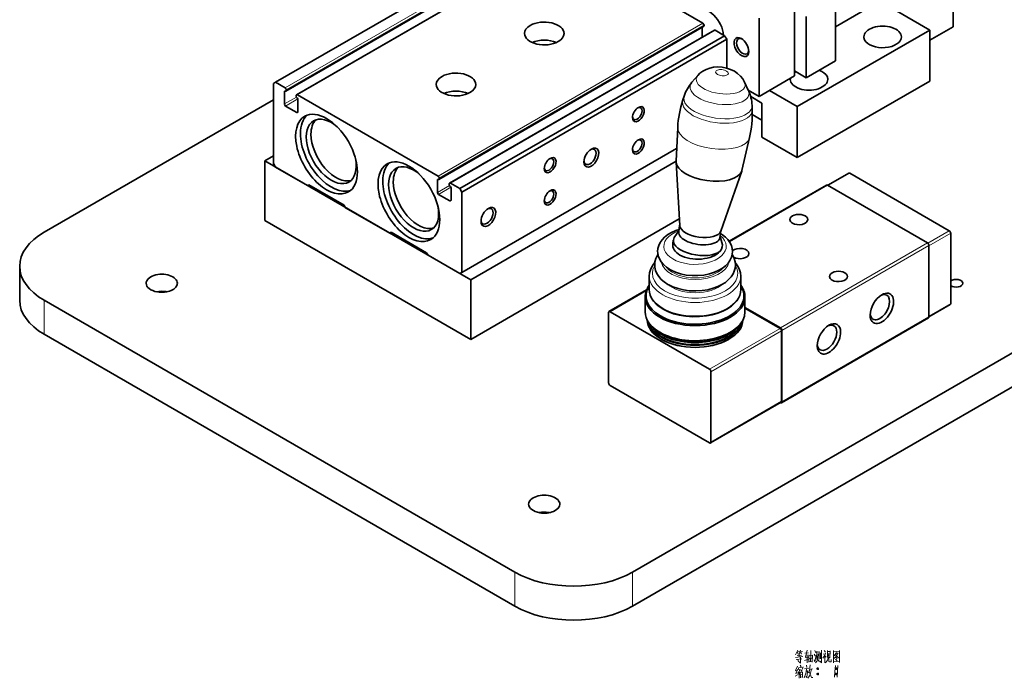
# Model space of a CAD drawing. Extents: x -161 to 1343, y -181 to 611.
# Tile 5 of 8: x 489 to 725, y 371 to 529. Entities that reach past the tile are written whole.
import ezdxf

# ---------------------------------------------------------------- set-up
doc = ezdxf.new("R2010")
doc.units = 0

msp = doc.modelspace()

# ---------------------------------------------------------------- linework, layer by layer
at = {"color": 7, "lineweight": 35}
for p, q in [((550.07, 514.16), (613.71, 550.9)), ((616.18, 548.76), (552.54, 512.02)), ((618.75, 547.9), (555.11, 511.16)), ((652.74, 528.37), (618.95, 547.88)), ((652.94, 527.53), (589.31, 490.79)), ((655.51, 526.67), (591.88, 489.93)), ((594.34, 488.6), (657.98, 525.35)), ((675.44, 508.32), (707.26, 526.69)), ((594.83, 487.75), (658.47, 524.49)), ((855.05, 514.86), (635.84, 388.3)), ((675.44, 496.08), (707.26, 514.45)), ((589.11, 491.63), (555.31, 511.14)), ((494.42, 478.11), (549.58, 509.96)), ((830.46, 508.82), (635.84, 396.46)), ((594.83, 468.48), (646.45, 498.28)), ((596.95, 466.68), (547.46, 495.26)), ((646.3, 495.17), (596.95, 466.68)), ((711.96, 478.5), (688.06, 492.3)), ((682.44, 489.47), (659.07, 475.97)), ((706.73, 475.56), (682.69, 489.44)), ((596.95, 452.39), (547.46, 480.97)), ((647.08, 481.34), (596.95, 452.39)), ((494.42, 461.78), (607.56, 396.46)), ((654.34, 445.23), (630.44, 459.03)), ((706.98, 457.57), (671.63, 437.16)), ((494.42, 453.62), (607.56, 388.3)), ((630.44, 441.31), (654.34, 427.51))]:
    msp.add_line(p, q, dxfattribs=at)
at = {"color": 7, "lineweight": 13}
for p, q in [((552.34, 512.85), (615.98, 549.6)), ((552.62, 512.36), (616.26, 549.11)), ((552.62, 512.2), (616.26, 548.94)), ((555.31, 511.14), (618.95, 547.88)), ((589.11, 491.63), (652.74, 528.37)), ((589.39, 491.14), (653.03, 527.88)), ((589.39, 490.97), (653.03, 527.71)), ((592.07, 489.91), (655.71, 526.65)), ((659.15, 475.85), (682.69, 489.44)), ((671.38, 455.15), (706.73, 475.56)), ((671.73, 454.54), (707.09, 474.95)), ((671.73, 437.39), (707.09, 457.8))]:
    msp.add_line(p, q, dxfattribs=at)
at = {"color": 7, "lineweight": 35, "ltscale": 0.204123}
msp.add_line((712.92, 535.68), (712.92, 527.51), dxfattribs=at)
at = {"color": 7, "lineweight": 35, "ltscale": 0.469485}
for p, q in [((674.74, 515.67), (674.74, 534.45)), ((666.25, 510.77), (666.25, 529.55))]:
    msp.add_line(p, q, dxfattribs=at)
at = {"color": 7, "lineweight": 35, "ltscale": 0.367424}
for p, q in [((684.64, 519.35), (684.64, 534.04)), ((684.64, 519.35), (684.64, 534.04)), ((677.56, 529.96), (677.56, 515.26)), ((677.56, 529.96), (677.56, 515.26))]:
    msp.add_line(p, q, dxfattribs=at)
at = {"color": 7, "lineweight": 35, "ltscale": 0.306187}
msp.add_line((684.64, 527.51), (695.24, 533.63), dxfattribs=at)
at = {"color": 7, "lineweight": 35, "ltscale": 0.347011}
msp.add_line((695.24, 533.63), (707.26, 526.69), dxfattribs=at)
at = {"color": 7, "lineweight": 35, "ltscale": 0.004083}
for p, q in [((653.03, 527.71), (653.03, 527.88)), ((555.02, 510.98), (555.02, 510.81))]:
    msp.add_line(p, q, dxfattribs=at)
at = {"color": 7, "lineweight": 35, "ltscale": 0.058556}
msp.add_line((652.6, 524.99), (652.6, 527.33), dxfattribs=at)
at = {"color": 7, "lineweight": 35, "ltscale": 0.06532}
for p, q in [((657.98, 525.35), (655.71, 526.65)), ((594.34, 488.6), (592.07, 489.91))]:
    msp.add_line(p, q, dxfattribs=at)
at = {"color": 7, "lineweight": 35, "ltscale": 0.024748}
msp.add_line((658.47, 524.49), (657.98, 525.35), dxfattribs=at)
at = {"color": 7, "lineweight": 35, "ltscale": 0.1633}
msp.add_line((712.92, 527.51), (707.26, 524.24), dxfattribs=at)
at = {"color": 7, "lineweight": 35, "ltscale": 0.306186}
for p, q in [((707.26, 526.69), (707.26, 514.45)), ((675.44, 508.32), (675.44, 496.08))]:
    msp.add_line(p, q, dxfattribs=at)
at = {"color": 7, "lineweight": 35, "ltscale": 0.173199}
msp.add_line((658.47, 517.56), (658.47, 524.49), dxfattribs=at)
at = {"color": 7, "lineweight": 35, "ltscale": 0.204124}
for p, q in [((684.64, 519.35), (677.56, 515.26)), ((684.64, 519.35), (677.56, 515.26)), ((666.96, 500.97), (666.96, 509.14)), ((488.57, 461.78), (488.57, 469.95))]:
    msp.add_line(p, q, dxfattribs=at)
at = {"color": 7, "lineweight": 35, "ltscale": 0.08165}
msp.add_line((674.74, 516.9), (677.56, 515.26), dxfattribs=at)
msp.add_line((674.74, 516.9), (677.56, 515.26), dxfattribs=at)
at = {"color": 7, "lineweight": 35, "ltscale": 0.014289}
for p, q in [((550.07, 514.16), (549.58, 513.88)), ((594.34, 468.19), (594.83, 468.48))]:
    msp.add_line(p, q, dxfattribs=at)
at = {"color": 7, "lineweight": 35, "ltscale": 0.481734}
msp.add_line((549.58, 513.88), (549.58, 494.61), dxfattribs=at)
at = {"color": 7, "lineweight": 35, "ltscale": 0.065319}
msp.add_line((552.34, 512.85), (550.07, 514.16), dxfattribs=at)
at = {"color": 7, "lineweight": 35, "ltscale": 0.0537}
msp.add_line((651.54, 515.78), (650.13, 514.16), dxfattribs=at)
at = {"color": 7, "lineweight": 35, "ltscale": 0.053699}
msp.add_line((662.76, 514.21), (663.67, 512.26), dxfattribs=at)
at = {"color": 7, "lineweight": 35, "ltscale": 0.244949}
for p, q in [((666.25, 510.77), (674.74, 515.67)), ((675.44, 496.08), (666.96, 500.97)), ((577.86, 478.11), (586.35, 473.21))]:
    msp.add_line(p, q, dxfattribs=at)
at = {"color": 7, "lineweight": 13, "ltscale": 0.004082}
msp.add_line((552.19, 511.96), (552.34, 512.04), dxfattribs=at)
at = {"color": 7, "lineweight": 35, "ltscale": 0.075526}
for p, q in [((552.19, 508.94), (552.19, 511.96)), ((555.45, 510.08), (555.45, 507.06)), ((588.96, 487.71), (588.96, 490.73)), ((592.22, 488.85), (592.22, 485.83))]:
    msp.add_line(p, q, dxfattribs=at)
at = {"color": 7, "lineweight": 35, "ltscale": 0.004082}
for p, q in [((552.62, 512.2), (552.62, 512.36)), ((589.39, 490.97), (589.39, 491.14)), ((591.79, 489.75), (591.79, 489.58))]:
    msp.add_line(p, q, dxfattribs=at)
at = {"color": 7, "lineweight": 35, "ltscale": 0.074349}
msp.add_line((663.67, 512.26), (666.25, 510.77), dxfattribs=at)
at = {"color": 7, "lineweight": 35, "ltscale": 0.193918}
msp.add_line((668.73, 512.2), (675.44, 508.32), dxfattribs=at)
at = {"color": 7, "lineweight": 13, "ltscale": 0.083112}
msp.add_line((552.19, 508.94), (555.07, 510.6), dxfattribs=at)
at = {"color": 7, "lineweight": 13, "ltscale": 0.085371}
msp.add_line((552.48, 508.45), (555.43, 510.15), dxfattribs=at)
at = {"color": 7, "lineweight": 35, "ltscale": 0.02498}
msp.add_line((648.24, 510.85), (647.93, 509.9), dxfattribs=at)
at = {"color": 7, "lineweight": 35, "ltscale": 0.078357}
msp.add_line((666.96, 509.14), (664.24, 510.71), dxfattribs=at)
at = {"color": 7, "lineweight": 35, "ltscale": 0.077568}
msp.add_line((555.16, 506.89), (552.48, 508.45), dxfattribs=at)
at = {"color": 7, "lineweight": 13, "ltscale": 0.008165}
msp.add_line((555.16, 506.89), (555.45, 507.06), dxfattribs=at)
at = {"color": 7, "lineweight": 35, "ltscale": 0.024982}
msp.add_line((664.57, 508.56), (664.61, 507.56), dxfattribs=at)
at = {"color": 7, "lineweight": 35, "ltscale": 0.067325}
msp.add_line((666.96, 505.06), (664.63, 506.4), dxfattribs=at)
at = {"color": 7, "lineweight": 35, "ltscale": 0.203072}
for p, q in [((646.3, 495.19), (646.71, 503.3)), ((662.13, 492.96), (663.97, 500.88))]:
    msp.add_line(p, q, dxfattribs=at)
at = {"color": 7, "lineweight": 35, "ltscale": 0.061237}
msp.add_line((547.46, 495.26), (549.58, 496.48), dxfattribs=at)
at = {"color": 7, "lineweight": 35, "ltscale": 0.357217}
for p, q in [((547.46, 480.97), (547.46, 495.26)), ((596.95, 452.39), (596.95, 466.68))]:
    msp.add_line(p, q, dxfattribs=at)
at = {"color": 7, "lineweight": 35, "ltscale": 0.024749}
msp.add_line((549.58, 494.61), (550.07, 493.75), dxfattribs=at)
at = {"color": 7, "lineweight": 35, "ltscale": 0.381829}
msp.add_line((647.18, 479.74), (646.3, 494.99), dxfattribs=at)
at = {"color": 7, "lineweight": 35, "ltscale": 0.220453}
for p, q in [((550.07, 493.75), (557.71, 489.34)), ((586.7, 472.6), (594.34, 468.19))]:
    msp.add_line(p, q, dxfattribs=at)
at = {"color": 7, "lineweight": 35, "ltscale": 0.381827}
msp.add_line((657.04, 478.36), (662.08, 492.78), dxfattribs=at)
at = {"color": 7, "lineweight": 35, "ltscale": 0.146021}
msp.add_line((682.76, 489.4), (687.81, 492.32), dxfattribs=at)
at = {"color": 7, "lineweight": 13, "ltscale": 0.14901}
msp.add_line((688.06, 492.3), (682.9, 489.32), dxfattribs=at)
at = {"color": 7, "lineweight": 13, "ltscale": 0.004081}
msp.add_line((588.96, 490.73), (589.11, 490.81), dxfattribs=at)
at = {"color": 7, "lineweight": 35, "ltscale": 0.010205}
msp.add_line((557.71, 489.34), (558.06, 489.54), dxfattribs=at)
at = {"color": 7, "lineweight": 35, "ltscale": 0.244951}
msp.add_line((558.06, 489.54), (566.55, 484.64), dxfattribs=at)
at = {"color": 7, "lineweight": 13, "ltscale": 0.083111}
msp.add_line((588.96, 487.71), (591.84, 489.37), dxfattribs=at)
at = {"color": 7, "lineweight": 13, "ltscale": 0.085369}
msp.add_line((589.25, 487.22), (592.2, 488.92), dxfattribs=at)
at = {"color": 7, "lineweight": 35, "ltscale": 0.02475}
msp.add_line((594.83, 487.75), (594.34, 488.6), dxfattribs=at)
at = {"color": 7, "lineweight": 35, "ltscale": 0.481732}
msp.add_line((594.83, 468.48), (594.83, 487.75), dxfattribs=at)
at = {"color": 7, "lineweight": 35, "ltscale": 0.077567}
msp.add_line((591.93, 485.67), (589.25, 487.22), dxfattribs=at)
at = {"color": 7, "lineweight": 13, "ltscale": 0.008164}
msp.add_line((591.93, 485.67), (592.22, 485.83), dxfattribs=at)
at = {"color": 7, "lineweight": 35, "ltscale": 0.017677}
msp.add_line((566.55, 484.64), (566.9, 484.03), dxfattribs=at)
at = {"color": 7, "lineweight": 35, "ltscale": 0.306185}
msp.add_line((566.9, 484.03), (577.51, 477.91), dxfattribs=at)
at = {"color": 7, "lineweight": 35, "ltscale": 0.010206}
msp.add_line((577.51, 477.91), (577.86, 478.11), dxfattribs=at)
at = {"color": 7, "lineweight": 35, "ltscale": 0.048922}
msp.add_line((646.98, 478.47), (645.89, 476.85), dxfattribs=at)
at = {"color": 7, "lineweight": 35, "ltscale": 0.041448}
msp.add_line((646.94, 478.21), (647.17, 479.86), dxfattribs=at)
at = {"color": 7, "lineweight": 35, "ltscale": 0.041452}
msp.add_line((656.84, 476.82), (657.07, 478.47), dxfattribs=at)
at = {"color": 7, "lineweight": 13, "ltscale": 0.149183}
msp.add_line((711.96, 478.5), (706.8, 475.52), dxfattribs=at)
at = {"color": 7, "lineweight": 35, "ltscale": 0.022276}
msp.add_line((645.53, 475.37), (645.65, 476.25), dxfattribs=at)
at = {"color": 7, "lineweight": 35, "ltscale": 0.037163}
msp.add_line((656.88, 477.08), (657.33, 475.67), dxfattribs=at)
at = {"color": 7, "lineweight": 13, "ltscale": 0.151052}
for p, q in [((712.32, 477.89), (707.09, 474.87)), ((712.32, 460.99), (707.09, 457.97))]:
    msp.add_line(p, q, dxfattribs=at)
at = {"color": 7, "lineweight": 35, "ltscale": 0.422536}
msp.add_line((712.32, 460.99), (712.32, 477.89), dxfattribs=at)
at = {"color": 7, "lineweight": 35, "ltscale": 0.428661}
for p, q in [((707.09, 457.8), (707.09, 474.95)), ((671.73, 437.39), (671.73, 454.54))]:
    msp.add_line(p, q, dxfattribs=at)
at = {"color": 7, "lineweight": 35, "ltscale": 0.017678}
msp.add_line((586.35, 473.21), (586.7, 472.6), dxfattribs=at)
at = {"color": 7, "lineweight": 35, "ltscale": 0.080629}
for p, q in [((639.87, 467.6), (639.87, 464.38)), ((661.87, 467.6), (661.87, 464.38))]:
    msp.add_line(p, q, dxfattribs=at)
at = {"color": 7, "lineweight": 35, "ltscale": 0.260608}
msp.add_line((639.21, 464.26), (630.19, 459.05), dxfattribs=at)
at = {"color": 7, "lineweight": 13, "ltscale": 0.250907}
msp.add_line((630.44, 459.03), (639.13, 464.05), dxfattribs=at)
at = {"color": 7, "lineweight": 13, "ltscale": 0.204124}
for p, q in [((494.42, 453.62), (494.42, 461.78)), ((607.56, 388.3), (607.56, 396.46)), ((635.84, 388.3), (635.84, 396.46))]:
    msp.add_line(p, q, dxfattribs=at)
at = {"color": 7, "lineweight": 35, "ltscale": 0.090836}
for p, q in [((638.87, 462.62), (638.87, 458.99)), ((662.87, 462.62), (662.87, 458.99))]:
    msp.add_line(p, q, dxfattribs=at)
at = {"color": 7, "lineweight": 35, "ltscale": 0.24555}
msp.add_line((671.38, 455.15), (662.87, 460.06), dxfattribs=at)
at = {"color": 7, "lineweight": 35, "ltscale": 0.243508}
msp.add_line((671.31, 455.03), (662.87, 459.9), dxfattribs=at)
at = {"color": 7, "lineweight": 35, "ltscale": 0.148064}
msp.add_line((707.09, 457.8), (712.21, 460.76), dxfattribs=at)
at = {"color": 7, "lineweight": 35, "ltscale": 0.422537}
for p, q in [((630.08, 458.82), (630.08, 441.92)), ((671.66, 437.51), (671.66, 454.41)), ((654.69, 427.71), (654.69, 444.62))]:
    msp.add_line(p, q, dxfattribs=at)
at = {"color": 7, "lineweight": 13, "ltscale": 0.489897}
msp.add_line((654.34, 445.23), (671.31, 455.03), dxfattribs=at)
at = {"color": 7, "lineweight": 13, "ltscale": 0.489899}
for p, q in [((654.69, 444.62), (671.66, 454.41)), ((654.69, 427.71), (671.66, 437.51))]:
    msp.add_line(p, q, dxfattribs=at)
at = {"color": 7, "lineweight": 35, "ltscale": 0.002041}
for p, q in [((642.81, 453.68), (642.74, 453.72)), ((642.81, 453.03), (642.74, 453.07)), ((642.81, 452.37), (642.74, 452.41)), ((658.93, 453.68), (659, 453.72)), ((658.93, 453.03), (659, 453.07)), ((658.93, 452.37), (659, 452.41))]:
    msp.add_line(p, q, dxfattribs=at)
at = {"color": 7, "lineweight": 35, "ltscale": 0.489897}
msp.add_line((671.56, 437.28), (654.59, 427.49), dxfattribs=at)
at = {"color": 7, "lineweight": 35}
for points in [[(660.32, 516.81), (659.41, 517.25), (658.46, 517.56), (657.37, 517.77), (656.26, 517.83), (655.34, 517.76), (654.42, 517.57), (653.55, 517.26), (652.75, 516.83), (652.06, 516.31), (651.54, 515.78)], [(660.32, 516.81), (661.11, 516.27), (661.8, 515.64), (662.33, 514.97), (662.76, 514.21)], [(641.87, 473.52), (641.93, 474.22), (642.13, 474.94), (642.48, 475.69), (642.95, 476.34), (643.55, 476.97), (644.32, 477.57), (645.18, 478.08), (646.25, 478.55), (647.02, 478.81)], [(659.87, 473.52), (659.81, 474.23), (659.61, 474.95), (659.25, 475.69), (658.77, 476.37), (658.2, 476.96), (657.48, 477.53), (656.99, 477.85)], [(644.82, 469.16), (643.99, 469.71), (643.26, 470.35), (642.7, 471.02), (642.3, 471.7), (642.01, 472.46), (641.89, 473.17), (641.87, 473.52)], [(659.87, 473.52), (659.81, 472.82), (659.62, 472.1), (659.26, 471.36), (658.8, 470.71), (658.21, 470.08), (657.44, 469.48), (656.59, 468.98), (655.52, 468.5), (654.36, 468.13), (653, 467.85), (651.58, 467.71), (650.16, 467.71), (648.75, 467.85), (647.38, 468.13), (646.16, 468.52), (645.15, 468.98), (644.82, 469.16)], [(641.17, 470.25), (641.24, 471.01), (641.45, 471.78), (641.76, 472.44), (641.95, 472.75)], [(660.57, 470.25), (660.5, 471.02), (660.28, 471.8), (659.93, 472.53), (659.8, 472.75)], [(639.87, 467.6), (639.94, 468.34), (640.15, 469.12), (640.47, 469.79), (640.92, 470.48), (641.21, 470.82)], [(644.32, 465.61), (643.43, 466.2), (642.74, 466.8), (642.16, 467.46), (641.7, 468.18), (641.38, 468.94), (641.21, 469.7), (641.17, 470.25)], [(660.57, 470.25), (660.51, 469.51), (660.3, 468.75), (660, 468.1), (659.57, 467.43), (658.95, 466.74), (658.16, 466.08), (657.3, 465.54), (656.37, 465.08), (655.21, 464.66), (653.92, 464.32), (652.57, 464.11), (651.03, 464.02), (649.48, 464.08), (648.12, 464.27), (646.81, 464.57), (645.56, 465), (644.56, 465.47), (644.32, 465.61)], [(661.87, 467.6), (661.8, 468.35), (661.59, 469.11), (661.24, 469.85), (660.78, 470.53), (660.53, 470.82)], [(643.2, 459.66), (642.27, 460.26), (641.56, 460.86), (640.91, 461.58), (640.42, 462.31), (640.1, 463.03), (639.92, 463.76), (639.87, 464.38)], [(661.87, 464.38), (661.81, 463.67), (661.61, 462.94), (661.32, 462.3), (660.88, 461.63), (660.3, 460.98), (659.6, 460.36), (658.68, 459.73), (657.57, 459.16), (656.33, 458.67), (655.01, 458.29), (653.61, 458.02), (651.97, 457.85), (650.32, 457.82), (648.68, 457.94), (647.08, 458.21), (645.73, 458.56), (644.47, 459.03), (643.33, 459.58), (643.2, 459.66)]]:
    msp.add_lwpolyline(points, dxfattribs=at)
at = {"color": 7, "lineweight": 13}
for points in [[(675.54, 377.71), (675.02, 376.62)], [(675.33, 377.25), (675.93, 377.36)], [(675.44, 376.41), (676.45, 376.55)], [(675.68, 376.76), (675.47, 377.25)], [(676.21, 377.71), (675.86, 376.73)], [(675.93, 376.06), (675.93, 376.76)], [(676.07, 377.25), (676.73, 377.36)], [(676.21, 377.25), (676.42, 376.8)], [(677.22, 376.97), (678.17, 377.08)], [(677.85, 377.71), (677.43, 375.99)], [(677.78, 376.62), (677.78, 374.63)], [(678.24, 374.8), (678.24, 376.59)], [(678.24, 376.38), (679.04, 376.48)], [(678.69, 377.64), (678.66, 376.31), (678.62, 374.98)], [(679.08, 376.55), (679.01, 374.8)], [(679.46, 376.76), (679.74, 376.38)], [(679.64, 377.6), (679.88, 377.11)], [(679.95, 376.52), (679.67, 374.94)], [(680.16, 375.5), (680.16, 377.46)], [(680.16, 377.22), (680.72, 377.29)], [(680.44, 376.87), (680.37, 375.75)], [(680.72, 377.43), (680.72, 375.54)], [(681, 375.61), (681, 377.11)], [(681.28, 377.71), (681.28, 376.17), (681.28, 374.63)], [(682.26, 376.97), (682.09, 376.48), (681.6, 375.75)], [(681.63, 376.76), (682.19, 376.83)], [(681.91, 377.64), (682.19, 377.22)], [(682.09, 376.48), (682.09, 374.7)], [(682.09, 376.31), (682.4, 375.99)], [(682.68, 377.6), (682.68, 375.92)], [(683.35, 377.43), (682.68, 377.36)], [(683, 377.01), (682.89, 375.96)], [(683.28, 375.85), (683.35, 377.53)], [(684.12, 377.64), (684.12, 376.17), (684.12, 374.66)], [(684.12, 377.6), (684.12, 376.2), (684.12, 374.8)], [(685.59, 377.46), (684.12, 377.32)], [(684.89, 377.18), (684.33, 376.38)], [(684.64, 376.62), (685.34, 375.89)], [(684.68, 376.83), (685.13, 376.9)], [(684.68, 376.13), (684.89, 376.41)], [(684.89, 376.41), (685.24, 377.04)], [(685.55, 374.84), (685.55, 376.2), (685.59, 377.6)], [(676.8, 376.17), (675.02, 375.92)], [(675.47, 373.89), (675.02, 372.81)], [(675.19, 375.43), (676.56, 375.61)], [(675.58, 375.43), (675.72, 374.94)], [(676.21, 374.63), (676.21, 374.59), (675.89, 374.87)], [(676.17, 374.07), (676.35, 373.68)], [(676.21, 375.99), (676.21, 374.59)], [(678.1, 375.57), (677.15, 375.26)], [(677.36, 375.96), (678.06, 376.06)], [(677.64, 374.14), (677.75, 373.58)], [(678.24, 374.94), (679.01, 375.01)], [(678.38, 375.71), (678.9, 375.78)], [(678.55, 374.17), (678.48, 373.44)], [(679.67, 374.94), (679.46, 375.36)], [(679.78, 374.63), (680.2, 375.12)], [(680.2, 375.12), (680.37, 375.75)], [(680.79, 374.87), (680.44, 375.4)], [(681.28, 374.63), (680.97, 375.08)], [(682.19, 374.7), (682.47, 374.98)], [(682.47, 374.98), (682.72, 375.33)], [(682.89, 375.96), (682.72, 375.33)], [(683.03, 374.98), (683.03, 376.06)], [(683.17, 374.87), (683.03, 374.98)], [(683.59, 374.87), (683.17, 374.87)], [(683.59, 375.5), (683.59, 374.87)], [(684.12, 374.91), (685.48, 375.01)], [(684.19, 375.71), (684.68, 376.13)], [(684.61, 374), (684.5, 372.6), (684.4, 371.2)], [(684.64, 375.54), (684.99, 375.15)], [(684.75, 375.92), (684.99, 375.64)], [(685.2, 374), (685.1, 372.6), (684.99, 371.2)], [(685.34, 375.89), (685.52, 375.92)], [(685.55, 374.73), (685.55, 374.84), (685.48, 375.01)], [(674.95, 371.44), (675.65, 371.83)], [(675.4, 372.88), (674.98, 372.74)], [(675.05, 372.11), (675.58, 372.28)], [(675.54, 373.12), (675.09, 372.11)], [(675.86, 372.6), (675.54, 372.11)], [(675.79, 373.58), (675.68, 373.02)], [(675.79, 373.44), (676.84, 373.58)], [(676.03, 373.16), (675.86, 372.6)], [(675.89, 372.67), (675.89, 370.95)], [(676.1, 372.88), (676.8, 372.98)], [(676.17, 372.46), (676.21, 371.06)], [(676.17, 372.35), (676.7, 372.42)], [(676.21, 371.79), (676.59, 371.86)], [(676.42, 372.91), (676.35, 372.35)], [(676.73, 372.53), (676.66, 371.13)], [(676.87, 373.68), (676.73, 373.23)], [(677.64, 373.3), (677.54, 372.39), (677.43, 371.97), (677.12, 371.09)], [(677.15, 373.23), (678.2, 373.37)], [(677.96, 372.81), (677.85, 371.97), (677.71, 371.13), (677.5, 371.41)], [(677.57, 372.63), (677.96, 372.7)], [(678.34, 371.55), (677.96, 371.02)], [(678.34, 372.81), (678.17, 372.25)], [(678.27, 372.56), (678.83, 371.13)], [(678.48, 373.44), (678.34, 372.81)], [(678.62, 372.18), (678.34, 371.55)], [(678.41, 373.05), (679.11, 373.19)], [(678.83, 373.12), (678.62, 372.18)], [(680.16, 373.26), (680.55, 373.26)], [(680.16, 372), (680.55, 372)], [(680.2, 373.37), (680.51, 373.37)], [(680.2, 373.12), (680.51, 373.12)], [(680.2, 372.11), (680.51, 372.11)], [(680.2, 371.86), (680.51, 371.86)], [(684.61, 373.26), (684.99, 373.26)], [(684.61, 372), (684.99, 372)], [(684.64, 373.37), (684.96, 373.37)], [(684.64, 373.12), (684.96, 373.12)], [(684.64, 372.11), (684.96, 372.11)], [(684.64, 371.86), (684.96, 371.86)], [(676.66, 371.3), (676.24, 371.23)], [(678.83, 371.13), (679.15, 371.13)]]:
    msp.add_lwpolyline(points, dxfattribs=at)
for points in [[(680.27, 373.05), (680.44, 373.05), (680.55, 373.16), (680.55, 373.33), (680.44, 373.44), (680.27, 373.44), (680.16, 373.33), (680.16, 373.16)], [(680.27, 371.79), (680.44, 371.79), (680.55, 371.9), (680.55, 372.07), (680.44, 372.18), (680.27, 372.18), (680.16, 372.07), (680.16, 371.9)], [(684.71, 373.05), (684.89, 373.05), (684.99, 373.16), (684.99, 373.33), (684.89, 373.44), (684.71, 373.44), (684.61, 373.33), (684.61, 373.16)], [(684.71, 371.79), (684.89, 371.79), (684.99, 371.9), (684.99, 372.07), (684.89, 372.18), (684.71, 372.18), (684.61, 372.07), (684.61, 371.9)]]:
    msp.add_lwpolyline(points, close=True, dxfattribs=at)
at = {"color": 7, "lineweight": 35}
for centre, radius, start, end in [((657.35, 507.87), 9.58, 138.9332, 161.9013), ((655, 508.2), 9.58, 2.1229, 25.0605), ((672, 502.02), 25.33, 161.8748, 177.1106), ((639.3, 506.61), 25.33, 346.9125, 2.1355)]:
    msp.add_arc(centre, radius, start, end, dxfattribs=at)
for centre, major_axis, ratio, start_param, end_param in [((654.23, 527.1), (-2.5, 4.33), 0.57735, 4.026931, 6.283185), ((614.63, 525.88), (-4.75, 0), 0.57735, 5.497787, 6.283185), ((614.63, 525.88), (-4.75, 0), 0.57735, 3.141593, 5.497787), ((652.74, 528.04), (-0.2, 0.346), 0.57735, 3.926991, 5.497787), ((652.74, 527.88), (-0.2, 0.346), 0.57735, 3.141593, 3.926991), ((614.63, 525.88), (-4.75, 0), 0.57735, 6.283185, 8.63938), ((614.63, 525.88), (-4.75, 0), 0.57735, 2.356194, 3.141593), ((655.71, 526.33), (-0.2, 0.346), 0.57735, 5.497787, 6.283185), ((695.95, 525.06), (4.5, 0), 0.57735, 6.283157, 9.42475), ((614.63, 521.55), (-4.75, 0), 0.57735, 4.050866, 5.374135), ((662.01, 522.61), (-1.25, 2.17), 0.57735, 5.497787, 10.210176), ((662.31, 522.79), (-1.03, 1.79), 0.57735, 0, 0.785398), ((662.31, 522.79), (-1.03, 1.79), 0.57735, 0.785398, 3.141593), ((662.31, 522.79), (-1.03, 1.79), 0.57735, 5.600399, 6.283185), ((662.01, 522.61), (-1.25, 2.17), 0.57735, 3.926991, 5.497787), ((695.95, 525.06), (4.5, 0), 0.57735, 3.141564, 3.426991), ((695.95, 525.06), (4.5, 0), 0.57735, 3.426991, 6.283157), ((662.31, 522.79), (-1.03, 1.79), 0.57735, 3.141593, 3.82438), ((593.42, 513.63), (-4.75, 0), 0.57735, 3.141593, 5.497787), ((678.27, 514.86), (4.5, 0), 0.57735, 2.356192, 2.474556), ((678.27, 514.86), (4.5, 0), 0.57735, 0.285398, 1.009485), ((593.42, 513.63), (-4.75, 0), 0.57735, 5.497787, 6.283185), ((593.42, 513.63), (-4.75, 0), 0.57735, 6.283185, 8.63938), ((593.42, 513.63), (-4.75, 0), 0.57735, 2.356194, 3.141593), ((678.27, 514.86), (4.5, 0), 0.57735, 3.035882, 3.141564), ((678.27, 514.86), (4.5, 0), 0.57735, 3.141564, 6.283157), ((678.27, 514.86), (4.5, 0), 0.57735, 6.283157, 6.568583), ((552.34, 511.87), (-0.1, 0.173), 0.57735, 0, 0.785398), ((552.34, 511.87), (-0.1, 0.173), 0.57735, 5.497787, 6.283185), ((552.34, 512.53), (-0.2, 0.346), 0.57735, 3.926991, 5.497787), ((552.34, 512.36), (-0.2, 0.346), 0.57735, 2.356194, 3.141593), ((552.34, 512.36), (-0.2, 0.346), 0.57735, 3.141593, 3.926991), ((555.31, 510.81), (-0.2, 0.346), 0.57735, 0, 0.785398), ((555.31, 510.81), (-0.2, 0.346), 0.57735, 5.497787, 6.283185), ((593.42, 509.3), (-4.75, 0), 0.57735, 4.050866, 5.374135), ((656.76, 512.24), (-7.08, 0.99), 0.468323, 3.436342, 3.438075), ((552.48, 508.77), (-0.2, 0.346), 0.57735, 0.785398, 2.356194), ((555.31, 510.65), (-0.2, 0.346), 0.57735, 0.785398, 2.356194), ((555.31, 510.16), (-0.1, 0.173), 0.57735, 3.926991, 5.497787), ((555.16, 507.22), (-0.2, 0.346), 0.57735, 2.356194, 3.141593), ((555.16, 507.22), (-0.2, 0.346), 0.57735, 3.141593, 3.926991), ((562.31, 496.89), (-5.25, 9.09), 0.57735, 3.141593, 6.283185), ((637.26, 506.49), (-1, -1.73), 0.57735, 5.497787, 10.210176), ((637.26, 506.49), (-1, -1.73), 0.57735, 3.926991, 5.497787), ((636.99, 506.64), (-0.81, -1.4), 0.57735, 0, 3.141593), ((636.99, 506.64), (-0.81, -1.4), 0.57735, 3.141593, 3.813627), ((656.22, 508.4), (-8.37, 1.17), 0.468323, 3.223795, 3.225162), ((562.31, 496.89), (-5.25, 9.09), 0.57735, 0, 3.141593), ((563.44, 497.55), (-5.25, 9.09), 0.57735, 0.107873, 0.785398), ((563.44, 497.55), (-4.25, 7.36), 0.57735, 0, 3.141593), ((564.57, 498.2), (-4.25, 7.36), 0.57735, 0.133472, 0.785398), ((563.44, 497.55), (-4.25, 7.36), 0.57735, 5.258021, 6.283185), ((636.99, 506.64), (-0.81, -1.4), 0.57735, 5.611148, 6.283185), ((563.44, 497.55), (-5.25, 9.09), 0.57735, 0.785398, 3.033659), ((564.57, 498.2), (-4.25, 7.36), 0.57735, 0.785398, 3.007916), ((655.36, 502.26), (-8.64, 1.21), 0.468323, 0.040605, 0.041763), ((637.26, 498.73), (-1, -1.73), 0.57735, 5.497787, 10.210176), ((637.26, 498.73), (-1, -1.73), 0.57735, 3.926991, 5.497787), ((636.99, 498.88), (-0.81, -1.4), 0.57735, 0, 3.141593), ((636.99, 498.88), (-0.81, -1.4), 0.57735, 3.141593, 3.813627), ((625.95, 496.08), (-1.25, -2.17), 0.57735, 5.497787, 10.210176), ((625.95, 496.08), (-1.25, -2.17), 0.57735, 3.926991, 5.497787), ((625.64, 496.25), (-1.03, -1.79), 0.57735, 0, 3.141593), ((625.64, 496.25), (-1.03, -1.79), 0.57735, 3.141593, 3.82438), ((636.99, 498.88), (-0.81, -1.4), 0.57735, 5.611148, 6.283185), ((563.44, 497.55), (-4.25, 7.36), 0.57735, 3.141593, 4.166759), ((582.1, 485.46), (-5.25, 9.09), 0.57735, 0, 3.141593), ((583.24, 486.11), (-5.25, 9.09), 0.57735, 0.107873, 0.785398), ((582.1, 485.46), (-5.25, 9.09), 0.57735, 3.141593, 6.283185), ((616.05, 494.24), (-1, -1.73), 0.57735, 5.497787, 10.210176), ((616.05, 494.24), (-1, -1.73), 0.57735, 3.926991, 5.497787), ((615.78, 494.39), (-0.81, -1.4), 0.57735, 0, 3.141593), ((615.78, 494.39), (-0.81, -1.4), 0.57735, 3.141593, 3.813627), ((625.64, 496.25), (-1.03, -1.79), 0.57735, 5.600395, 6.283185), ((654.24, 494.23), (-7.92, 1.11), 0.468323, 0.041763, 0.093125), ((654.24, 494.23), (-7.92, 1.11), 0.468323, 0.093125, 3.048454), ((583.24, 486.11), (-4.25, 7.36), 0.57735, 0, 3.141593), ((584.37, 486.77), (-4.25, 7.36), 0.57735, 0.133472, 0.785398), ((583.24, 486.11), (-4.25, 7.36), 0.57735, 5.258021, 6.283185), ((615.78, 494.39), (-0.81, -1.4), 0.57735, 5.611148, 6.283185), ((654.24, 494.23), (-7.92, 1.11), 0.468323, 3.048454, 3.09977), ((688.06, 491.89), (-0.25, 0.433), 0.57735, 5.497787, 6.283185), ((583.24, 486.11), (-5.25, 9.09), 0.57735, 0.785398, 3.033659), ((584.37, 486.77), (-4.25, 7.36), 0.57735, 0.785398, 3.007916), ((589.11, 490.65), (-0.1, 0.173), 0.57735, 0, 0.785398), ((589.11, 490.65), (-0.1, 0.173), 0.57735, 5.497787, 6.283185), ((589.11, 491.3), (-0.2, 0.346), 0.57735, 3.926991, 5.497787), ((589.11, 491.14), (-0.2, 0.346), 0.57735, 2.356194, 3.141593), ((589.11, 491.14), (-0.2, 0.346), 0.57735, 3.141593, 3.926991), ((592.07, 489.58), (-0.2, 0.346), 0.57735, 0, 0.785398), ((592.07, 489.58), (-0.2, 0.346), 0.57735, 5.497787, 6.283185), ((589.25, 487.54), (-0.2, 0.346), 0.57735, 0.785398, 2.356194), ((592.07, 489.42), (-0.2, 0.346), 0.57735, 0.785398, 2.356194), ((592.07, 488.93), (-0.1, 0.173), 0.57735, 3.926991, 5.497787), ((616.05, 486.48), (-1, -1.73), 0.57735, 5.497787, 10.210176), ((616.05, 486.48), (-1, -1.73), 0.57735, 3.926991, 5.497787), ((615.78, 486.64), (-0.81, -1.4), 0.57735, 0, 3.141593), ((615.78, 486.64), (-0.81, -1.4), 0.57735, 3.141593, 3.813627), ((682.69, 489.03), (-0.25, 0.433), 0.57735, 5.497787, 6.283185), ((591.93, 485.99), (-0.2, 0.346), 0.57735, 2.356194, 3.141593), ((591.93, 485.99), (-0.2, 0.346), 0.57735, 3.141593, 3.926991), ((615.78, 486.64), (-0.81, -1.4), 0.57735, 5.611148, 6.283185), ((583.24, 486.11), (-4.25, 7.36), 0.57735, 3.141593, 4.166759), ((601.2, 481.79), (-1.25, -2.17), 0.57735, 5.497787, 10.210176), ((601.2, 481.79), (-1.25, -2.17), 0.57735, 3.926991, 5.497787), ((600.89, 481.96), (-1.03, -1.79), 0.57735, 0, 3.141593), ((600.89, 481.96), (-1.03, -1.79), 0.57735, 3.141593, 3.82438), ((600.89, 481.96), (-1.03, -1.79), 0.57735, 5.600395, 6.283185), ((675.8, 481.17), (2.15, 0), 0.57735, 0, 3.141593), ((675.8, 481.17), (2.15, 0), 0.57735, 3.141593, 3.926991), ((675.8, 481.17), (2.15, 0), 0.57735, 3.926991, 6.283185), ((508.57, 469.95), (20, 0), 0.57735, 2.356194, 3.141593), ((651.89, 477.52), (-4.95, 0.69), 0.468323, 6.283148, 9.424741), ((652.14, 479.27), (-4.95, 0.69), 0.468323, 0.093125, 3.048454), ((711.96, 478.09), (-0.25, 0.433), 0.57735, 3.926991, 5.497787), ((651.6, 475.42), (-5.94, 0.83), 0.468323, 0.000021, 2.734117), ((651.6, 475.42), (-5.94, 0.83), 0.468323, 6.060496, 6.283206), ((651.24, 474.95), (6.2, 0.1), 0.577452, 5.853541, 6.456975), ((651.56, 475.14), (6.05, 0.08), 0.577129, 3.05305, 3.911522), ((651.56, 475.14), (6.05, 0.08), 0.577219, 3.911696, 5.78712), ((661.65, 473.01), (2.15, 0), 0.57735, 0, 2.552393), ((706.73, 475.15), (-0.25, 0.433), 0.57735, 3.926991, 5.497787), ((661.65, 473.01), (2.15, 0), 0.57735, 3.934323, 6.283185), ((508.57, 469.95), (20, 0), 0.57735, 3.141593, 3.926991), ((685.34, 467.5), (2.15, 0), 0.57735, 0, 3.141593), ((522.71, 465.87), (3.75, 0), 0.57735, 6.283167, 9.42476), ((685.34, 467.5), (2.15, 0), 0.57735, 3.141593, 3.926991), ((685.34, 467.5), (2.15, 0), 0.57735, 3.926991, 6.283185), ((713.63, 465.87), (1.62, 0), 0.57735, 6.283157, 8.793009), ((522.71, 465.87), (3.75, 0), 0.57735, 3.141574, 4.426991), ((522.71, 461.78), (3.75, 0), 0.57735, 1.285398, 1.911517), ((522.71, 465.87), (3.75, 0), 0.57735, 4.426991, 6.283167), ((522.71, 461.78), (3.75, 0), 0.57735, 1.230147, 1.285398), ((650.87, 462.82), (11.75, 0), 0.57735, 2.782468, 3.926991), ((650.87, 462.62), (12, 0), 0.57735, 2.730475, 3.141593), ((650.87, 462.82), (11.75, 0), 0.57735, 3.926991, 6.642311), ((650.87, 462.62), (12, 0), 0.57735, 6.283185, 6.694303), ((713.63, 465.87), (1.62, 0), 0.57735, 3.7726, 6.283157), ((508.57, 461.78), (20, 0), 0.57735, 3.141593, 3.926991), ((650.87, 462.62), (12, 0), 0.57735, 3.141593, 6.283185), ((695.77, 459.84), (-2, -3.46), 0.57735, 5.497787, 10.210176), ((695.77, 459.84), (-2, -3.46), 0.57735, 3.926991, 5.497787), ((695.29, 460.12), (-1.66, -2.88), 0.57735, 6.283185, 9.424778), ((695.29, 460.12), (-1.66, -2.88), 0.57735, 3.141593, 3.827019), ((630.44, 458.62), (-0.25, 0.433), 0.57735, 5.497787, 6.283185), ((711.96, 461.19), (-0.25, 0.433), 0.57735, 3.141593, 3.926991), ((630.44, 458.62), (-0.25, 0.433), 0.57735, 0, 0.785398), ((650.87, 458.99), (12, 0), 0.57735, 3.141593, 3.926991), ((650.87, 457.11), (11.5, 0), 0.57735, 3.156887, 3.926991), ((650.87, 457.6), (11.5, 0), 0.57735, 3.249919, 6.17652), ((650.87, 457.76), (11.5, 0), 0.57735, 3.290121, 3.926991), ((650.87, 458.99), (12, 0), 0.57735, 3.926991, 6.283185), ((650.87, 457.11), (11.5, 0), 0.57735, 5.497787, 6.267566), ((650.87, 457.76), (11.5, 0), 0.57735, 5.497787, 6.134659), ((695.29, 460.12), (-1.66, -2.88), 0.57735, 5.597757, 6.283185), ((706.73, 458.01), (-0.25, 0.433), 0.57735, 3.141593, 3.926991), ((650.87, 458.25), (11.5, 0), 0.57735, 3.490976, 5.933803), ((650.87, 458.41), (11.5, 0), 0.57735, 3.632722, 3.926991), ((650.87, 458.41), (11.5, 0), 0.57735, 5.497787, 5.792057), ((671.31, 454.62), (-0.25, 0.433), 0.57735, 3.926991, 5.497787), ((671.38, 454.74), (-0.25, 0.433), 0.57735, 3.926991, 5.497787), ((683.04, 452.5), (2, 3.46), 0.57735, 0.785398, 2.356194), ((682.57, 452.77), (1.66, 2.88), 0.57735, 3.141593, 6.283185), ((682.57, 452.77), (1.66, 2.88), 0.57735, 6.283185, 6.968611), ((683.04, 452.5), (2, 3.46), 0.57735, 5.497787, 7.068583), ((650.87, 458.41), (11.5, 0), 0.57735, 3.926991, 5.497787), ((650.87, 457.76), (11.5, 0), 0.57735, 3.926991, 5.497787), ((650.87, 457.11), (11.5, 0), 0.57735, 3.926991, 5.497787), ((650.87, 458.33), (11.4, 0), 0.57735, 3.926991, 5.497787), ((650.87, 457.68), (11.4, 0), 0.57735, 3.926991, 5.497787), ((650.87, 457.03), (-11.4, 0), 0.57735, 0.785398, 2.356194), ((683.04, 452.5), (2, 3.46), 0.57735, 2.356194, 5.497787), ((682.57, 452.77), (1.66, 2.88), 0.57735, 2.456164, 3.141593), ((654.34, 444.82), (-0.25, 0.433), 0.57735, 3.926991, 5.497787), ((630.44, 441.72), (-0.25, 0.433), 0.57735, 0.785398, 2.356194), ((671.38, 437.59), (-0.25, 0.433), 0.57735, 2.356194, 3.141593), ((671.31, 437.72), (-0.25, 0.433), 0.57735, 3.141593, 3.926991), ((671.38, 437.59), (-0.25, 0.433), 0.57735, 3.141593, 3.926991), ((654.34, 427.92), (-0.25, 0.433), 0.57735, 2.356194, 3.141593), ((654.34, 427.92), (-0.25, 0.433), 0.57735, 3.141593, 3.926991), ((614.63, 412.79), (3.75, 0), 0.57735, 6.283167, 9.42476), ((614.63, 412.79), (3.75, 0), 0.57735, 3.141574, 4.426991), ((614.63, 412.79), (3.75, 0), 0.57735, 4.426991, 6.283167), ((614.63, 408.71), (3.75, 0), 0.57735, 1.285398, 1.911517), ((614.63, 408.71), (3.75, 0), 0.57735, 1.230147, 1.285398), ((621.7, 404.63), (20, 0), 0.57735, 3.926991, 5.497787), ((621.7, 396.46), (20, 0), 0.57735, 3.926991, 5.497787)]:
    msp.add_ellipse(centre, major_axis=major_axis, ratio=ratio, start_param=start_param, end_param=end_param, dxfattribs=at)
at = {"color": 7, "lineweight": 13}
for centre, major_axis, ratio, start_param, end_param in [((657.35, 516.46), (-1.53, 0.21), 0.468323, 4.000271, 10.283456), ((656.76, 512.24), (-7.08, 0.99), 0.468323, 5.98614, 9.719528), ((657.04, 514.19), (-5.87, 0.82), 0.468323, 5.986704, 9.720838), ((656.22, 508.4), (-8.37, 1.17), 0.468323, 6.199576, 9.50698), ((656.36, 509.38), (-8.19, 1.15), 0.468323, 6.198752, 9.507418), ((655.36, 502.26), (-8.64, 1.21), 0.468323, 0.041763, 3.099474), ((650.87, 474.74), (7.5, 0), 0.57735, 2.120747, 6.917849), ((650.87, 471.48), (8.2, 0), 0.57735, 3.241542, 6.182415), ((650.87, 468.21), (10.25, 0), 0.57735, 2.811915, 6.612698), ((650.87, 471.48), (7.5, 0), 0.57735, 3.579749, 5.840088), ((650.87, 467.6), (11, 0), 0.57735, 3.141593, 6.283185), ((650.87, 464.38), (11, 0), 0.57735, 3.141593, 6.283185), ((650.87, 468.21), (8, 0), 0.57735, 3.712829, 5.714354)]:
    msp.add_ellipse(centre, major_axis=major_axis, ratio=ratio, start_param=start_param, end_param=end_param, dxfattribs=at)

doc.saveas('drawing.dxf')
